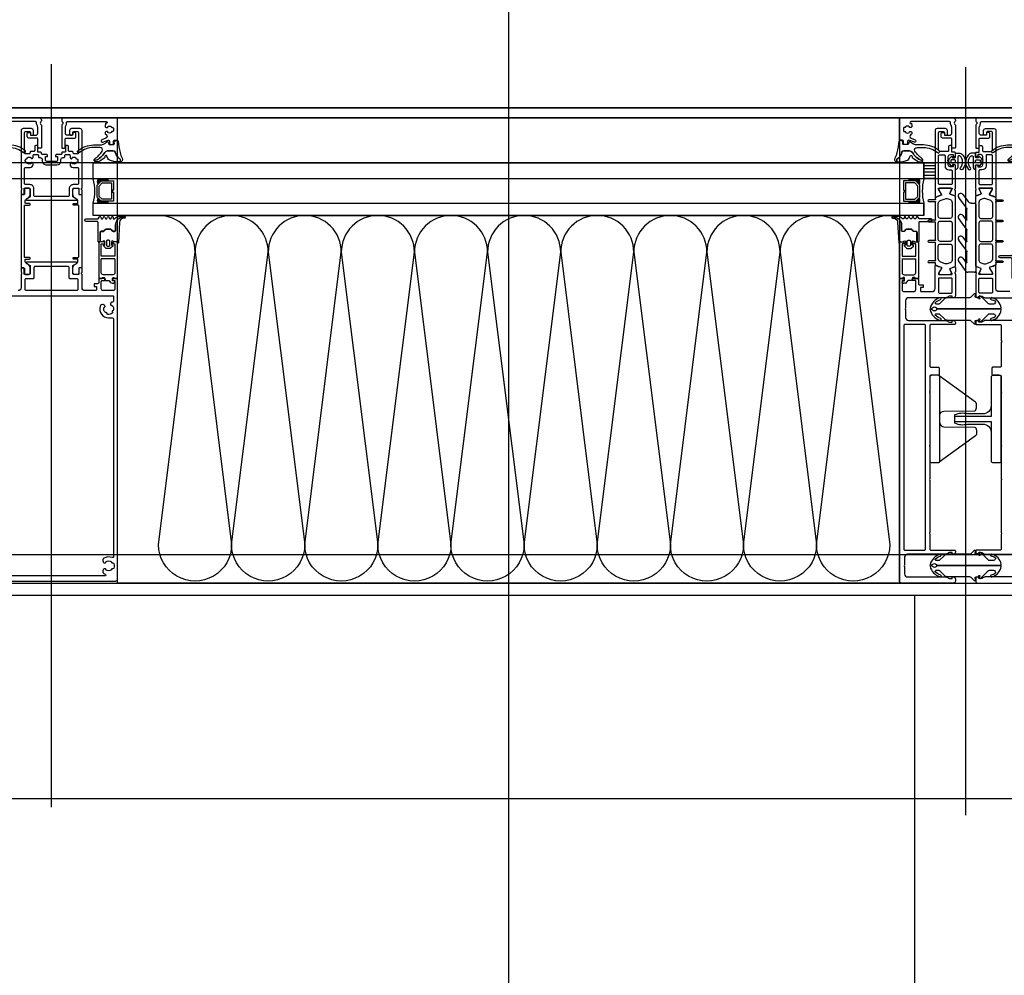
# Model space of a CAD drawing. Header units: millimetres. Extents: x 373037 to 682063, y 76092 to 274210.
# Tile 205 of 256: x 655536 to 656021, y 272845 to 273316. Entities that reach past the tile are written whole.
import ezdxf

# ---------------------------------------------------------------- set-up
doc = ezdxf.new("R2010")
doc.units = ezdxf.units.MM
doc.header["$LTSCALE"] = 100
for name, pattern in [('CK_ČERCHOVANÁ 50', [6, 3, -1.5, 0, -1.5]), ('ČERCHOVANÁ', [25.4, 12.7, -6.35, 0, -6.35]), ('ČÁRKOVANÁ', [19.05, 12.7, -6.35])]:
    doc.linetypes.add(name, pattern=pattern)
doc.layers.get('0').update_dxf_attribs({"linetype": 'CONTINUOUS'})
doc.layers.add('PUDORYS', color=253, linetype='CONTINUOUS')

# ---------------------------------------------------------------- blocks, each defined once
blk = doc.blocks.new('244748_a')
blk.add_lwpolyline([(8.32, -1.69, 0.082248), (6.34, -0.9, -1.09695), (6.94, -0.1, -0.315353), (11.26, -5.15, -0.480529), (10.87, -5.64), (4.27, -5.64), (4.08, -5.45), (-16.53, -5.45), (-16.72, -5.64), (-20.43, -5.64, 0.574019), (-21.93, -4.78), (-22.99, -5.4, 0.524827), (-22.99, -5.9), (-21.93, -6.52, 0.574021), (-20.43, -5.66), (-16.72, -5.66), (-16.53, -5.85), (4.08, -5.85), (4.27, -5.66), (10.87, -5.66, -0.480529), (11.26, -6.15, -0.326229), (6.88, -11.09, -1.09695), (6.28, -10.3, 0.081457), (8.32, -9.61, 0.599203), (7.48, -8.05), (5.52, -8.05, 0.198965), (5.17, -8.2), (2.22, -11.15), (0.93, -12.01, -0.738038), (0.51, -11.62), (0.87, -11, 1), (0.35, -10.7), (0, -11.3), (-0.98, -11.3, 0.619205), (-1.45, -12.06), (-1.28, -12.43, -0.808139), (-2.04, -13.04), (-3.63, -11.44, 0.198906), (-4.34, -11.15), (-14.99, -11.15, -0.198936), (-16.76, -10.42), (-18.98, -8.2, 0.198942), (-19.33, -8.05), (-20.67, -8.05, 0.500217), (-21.09, -8.73, 0.122037), (-18.5, -10.27, -1.093735), (-19.1, -11.07, -0.240768), (-23.7, -6.07, -0.106226), (-23.7, -5.23, -0.256232), (-19, -0.13, -1.093735), (-18.4, -0.92, 0.116856), (-21.09, -2.57, 0.500217), (-20.67, -3.25), (-19.33, -3.25, 0.198942), (-18.98, -3.1), (-16.75, -0.88, -0.198936), (-14.99, -0.15), (-4.34, -0.15, 0.198907), (-3.63, 0.14), (-2.04, 1.74, -0.808139), (-1.28, 1.13), (-1.45, 0.76, 0.619205), (-0.98, 0), (0, 0), (0.35, -0.6, 1), (0.87, -0.3), (0.51, 0.32, -0.738038), (0.93, 0.71), (2.22, -0.15), (5.17, -3.1, 0.198965), (5.52, -3.25), (7.48, -3.25, 0.599203)], format="xyb", close=True)
blk = doc.blocks.new('236134_0100_s_v')
for points in [[(22.8, -23), (22.8, -5), (42, -5, 0.414214), (43, -4), (43, -1, 0.414214), (42, 0), (1, 0, 0.414214), (0, -1), (0, -4, 0.414214), (1, -5), (20.2, -5), (20.2, -23)], [(15, -5, -0.414214), (19, -9), (19, -16.57, 0.165764), (19.53, -23), (23.47, -23, 0.165764), (24, -16.57), (24, -9, -0.414214), (28, -5)]]:
    blk.add_lwpolyline(points, format="xyb")
blk = doc.blocks.new('236134_0200_s_v')
for points in [[(19.58, 5, -0.41166), (17.58, 6.98), (17.45, 22.25, 0.344217), (17.07, 22.73), (16, 23), (14, 23, 0.240828), (13.19, 22.59), (0.19, 4.59)], [(23.42, 5, 0.41166), (25.42, 6.98), (25.55, 22.25, -0.344217), (25.93, 22.73), (27, 23), (29, 23, -0.240828), (29.81, 22.59), (42.81, 4.59)]]:
    blk.add_lwpolyline(points, format="xyb")
blk.add_lwpolyline([(42, 5), (1, 5, 0.414214), (0, 4), (0, 1, 0.414214), (1, 0), (42, 0, 0.414214), (43, 1), (43, 4, 0.414214)], format="xyb", close=True)
blk = doc.blocks.new('284336')
for points in [[(-0.7, -9.6), (-10, -9.6, 0.414511), (-10.51, -10.11), (-10.51, -15.51, -1), (-11.69, -15.51), (-11.69, -9.6), (-12.69, -8.95, -0.668884), (-12.6, -8.23), (-11.99, -8.01, 0.766384), (-11.99, -7.21), (-12.6, -6.99, -0.76831), (-12.6, -6.23), (-11.99, -6.01, 0.766384), (-11.99, -5.21), (-12.6, -4.99, -0.76831), (-12.6, -4.23), (-11.99, -4.01, 0.766384), (-11.99, -3.21), (-12.6, -2.99, -0.877523), (-12.5, -2.22), (-12.1, -2.22, 0.698129), (-11.83, -1.5, -0.220231), (-12.89, 0.78), (-12.89, 3.45, -0.157143), (-12.82, 3.68), (-12.69, 3.42, -0.067482), (-12.48, 2.53, 0.393136), (-8.66, -1.02), (-6.1, -1.02, -0.414214), (-5.61, -1.51), (-5.61, -2.22, -0.267949), (-5.85, -2.65), (-6.35, -2.93, 0.267949), (-6.61, -3.38), (-6.61, -5.84, 0.267949), (-6.35, -6.29), (-5.85, -6.57, -0.267949), (-5.61, -7), (-5.61, -8.11, 0.414215), (-5.1, -8.62), (-0.41, -8.62), (-0.41, -9.31, -0.414212), (-0.7, -9.6)], [(-0.41, 0), (-0.41, -2, 0.990243), (-0.4, -3.02), (0.9, -3.02, 0.414214), (1.21, -2.71), (1.21, -2.61, -0.668123), (1.71, -2.4), (2.75, -3.45, -0.199004), (2.89, -3.79), (2.89, -5.43, -0.199038), (2.75, -5.77), (1.71, -6.82, -0.668191), (1.21, -6.61), (1.21, -6.51, 0.414214), (0.9, -6.2), (-0.4, -6.2, 0.990269), (-0.41, -7.22), (-0.41, -8.6), (-5.1, -8.6, -0.414215), (-5.59, -8.11), (-5.59, -7, 0.267949), (-5.84, -6.56), (-6.34, -6.27, -0.267949), (-6.59, -5.84), (-6.59, -3.38, -0.267949), (-6.34, -2.95), (-5.84, -2.66, 0.267949), (-5.59, -2.22), (-5.59, -1.51, 0.414214), (-6.1, -1), (-8.66, -1, -0.393156), (-12.46, 2.53, 0.067572), (-12.67, 3.43), (-12.8, 3.7, -0.637545), (-12.12, 3.53), (-11.92, 2.53, 0.344315), (-10.06, 0.91), (0, 0.38, -0.406913), (0.39, 0), (-0.41, 0)], [(1.7, -4.31, 0.414235), (1.2, -3.81), (-0.7, -3.81, 0.414214), (-1.2, -4.31), (-1.2, -4.91, 0.414214), (-0.7, -5.41), (1.2, -5.41, 0.414235), (1.7, -4.91), (1.7, -4.31)]]:
    blk.add_lwpolyline(points, format="xyb", close=True)
blk = doc.blocks.new('nesystémový nástavec 18')
for p, q in [((-18, 6.8), (-18, 8.8)), ((-17.5, 9.3), (-15.36, 9.3)), ((-17, 6.3), (-17.5, 6.3)), ((-11, 8), (-17, 8)), ((-17, 8), (-17, 6.3)), ((-15.36, 9.3), (0, 9.3)), ((-11, 1.3), (-11, 8)), ((-2.8, 8), (-9.7, 8)), ((-9.7, 1.3), (-9.7, 8)), ((-1.8, 2.3), (-1.8, 7)), ((-0.5, 7.3), (-0.5, 6.8)), ((0, 9.3), (0, 7.8)), ((0, 6.3), (0.55, 6.3)), ((0.55, 6.3), (0.95, 5.9)), ((0.95, 5.9), (0.95, 4.8)), ((-18, 0.5), (-18, 1.8)), ((-17.5, 2.3), (-17, 2.3)), ((-1.8, 0), (-17.5, 0)), ((-17, 2.3), (-17, 1.3)), ((-17, 1.3), (-11, 1.3)), ((-9.7, 1.3), (-2.8, 1.3)), ((0, 0), (-1.8, 0)), ((-0.4, 2.23), (-0.5, 2.04)), ((-0.5, 2.04), (-0.5, 2)), ((1.2, 2.44), (0, 2.44)), ((0, 1.5), (0, 0)), ((0.95, 4.8), (0.95, 4.14)), ((0.95, 4.14), (1.2, 4.14)), ((1.2, 1.85), (1.2, 2.44)), ((1.4, 3.94), (1.4, 3.84)), ((1.6, 3.64), (1.6, 3.64)), ((1.8, 1.37), (1.7, 1.35)), ((2.25, 1.63), (1.8, 1.37)), ((2.4, 2.84), (2.4, 1.89))]:
    blk.add_line(p, q)
for centre, radius, start, end in [((-17.5, 8.8), 0.5, 90, 180), ((-17.5, 6.8), 0.5, 180.0012, 269.9988), ((-15.36, 9.8), 0.5, 270, 270.084), ((-2.8, 7), 1, 0, 90), ((0, 7.3), 0.5, 89.9955, 180.0071), ((0, 6.8), 0.5, 179.9949, 270.006), ((-17.5, 1.8), 0.5, 89.999, 180.0002), ((-17.5, 0.5), 0.5, 180, 270), ((-2.8, 2.3), 1, 270, 0), ((0, 2), 0.5, 179.9716, 270.0327), ((0, 1.94), 0.5, 89.9975, 144.0007), ((0.75, 4.8), 0.2, 359.9656, 0.0344), ((1.2, 3.94), 0.2, 359.9707, 90.0249), ((1.7, 1.85), 0.5, 179.9991, 270), ((1.6, 3.84), 0.2, 179.9737, 270.035), ((1.6, 2.84), 0.8, 0.0065, 89.9919), ((2.1, 1.89), 0.3, 299.9815, 0.0183)]:
    blk.add_arc(centre, radius, start, end)
blk = doc.blocks.new('433270')
blk.add_lwpolyline([(1, 0, 0.414364), (0, -1), (0, -1.4, 0.255924), (0.23, -1.83, -0.547723), (0.23, -3.17, 0.255924), (0, -3.6), (0, -14.6, 0.414214), (0.3, -14.9), (1.2, -14.9, 0.414214), (1.7, -14.4), (1.7, -10.3, -0.414214), (2, -10), (6, -10, 0.414248), (7, -9), (7, -7.7, 0.414179), (6.5, -7.2), (5.7, -7.2, 0.414232), (5.4, -7.5), (5.4, -8.2, -0.414198), (5.1, -8.5), (2.8, -8.5, -0.414204), (1.8, -7.5), (1.8, -4.49, -0.147432), (1.97, -3.94, 0.147461), (2.4, -2.5), (2.4, -2.3, -0.414214), (2.9, -1.8), (21.87, -1.8, -0.668178), (22.22, -2.65), (22.16, -2.72, 1), (21.59, -3.29), (21.52, -3.35, 0.198912), (21.38, -3.71), (21.38, -4.05, 0.414214), (22.08, -4.75), (22.38, -4.75, 0.576988), (22.64, -4.3, -0.311246), (24.56, -4.3, 0.576988), (24.82, -4.75), (25.3, -4.75, -0.260065), (25.3, -6.65), (24.82, -6.65, 0.576988), (24.56, -7.1, -0.311246), (22.64, -7.1, 0.576988), (22.38, -6.65), (22.08, -6.65, 0.414214), (21.38, -7.35), (21.38, -7.61, 0.267949), (21.63, -8.04), (21.89, -8.2, -0.637047), (21.73, -10), (19.83, -10.7, 0.315299), (19.5, -11.17), (19.5, -11.49, 0.520567), (20.17, -11.96), (22.83, -10.99, -0.520567), (23.5, -11.46), (23.5, -12.5, 0.414062), (24, -13), (25, -13, 0.414186), (25.5, -12.5), (25.5, -11.5, -0.414182), (26, -11), (27, -11, 0.414214), (27.5, -10.5), (27.5, -0.5, 0.414214), (27, 0), (1, 0)], format="xyb", close=True)
blk = doc.blocks.new('284325')
for points in [[(0.84, -5.23, -0.560316), (0.94, -4.73), (1.94, -4.36, 0.3153), (2.14, -4.08), (2.14, -1.89, 0.451558), (1.8, -1.59), (0.9, -1.7, -0.399586), (0.57, -1.46), (0.3, -0.07, -0.415977), (0.53, 0.29, 0.024107), (6.15, 1.24, 0.076636), (8.99, 2.34, -0.577615), (10.79, 1.3), (10.02, 1.37, 0.283171), (9.08, 0.9, -0.168429), (7.07, -0.74), (5.9, -1.16, 0.315302), (5.24, -2.1), (5.24, -4.21, 0.269719), (6.76, -6.82, -0.194797), (10.18, -11.53, -0.342663), (9.17, -11.17, 0.119207), (5.43, -7.59, 0.578571), (3.63, -8.62), (3.63, -11.77, 0.176415), (6.16, -18.72, -1), (5.24, -19.49, -0.176415), (2.43, -11.77), (2.43, -8.89, 0.208286), (0.84, -5.23)], [(8.95, -6.65), (10.32, -8.78, -0.134555), (10.79, -10.63, -0.339795), (10.19, -11.53, 0.194788), (6.76, -6.81, -0.269736), (5.25, -4.21), (5.25, -2.1, -0.315302), (5.9, -1.17), (7.07, -0.74, 0.168429), (9.09, 0.89, -0.283167), (10.01, 1.36), (10.79, 1.29), (10.79, -0.74, -0.070852), (10.71, -1.3), (9.95, -3.93, -0.241839), (9.08, -4.83), (7.93, -5.22, 0.836024), (8.08, -6.19), (8.11, -6.19, -0.255349), (8.95, -6.65)]]:
    blk.add_lwpolyline(points, format="xyb", close=True)
blk = doc.blocks.new('*U16')
for points in [[(0, 0, 0.414243), (0.1, 0.1), (0, 0.9, -1.0001), (0.2, 0.9), (0.1, 0.1, 0.414228), (0.2, 0, 0.414228)], [(0.2, 0, 0.414243), (0.3, 0.1), (0.2, 0.9, -1.0001), (0.4, 0.9), (0.3, 0.1, 0.414228), (0.4, 0, 0.414228)], [(0.4, 0, 0.414243), (0.5, 0.1), (0.4, 0.9, -1.0001), (0.6, 0.9), (0.5, 0.1, 0.414228), (0.6, 0, 0.414228)], [(0.6, 0, 0.414243), (0.7, 0.1), (0.6, 0.9, -1.0001), (0.8, 0.9), (0.7, 0.1, 0.414228), (0.8, 0, 0.414228)], [(0.8, 0, 0.414243), (0.9, 0.1), (0.8, 0.9, -1.0001), (1, 0.9), (0.9, 0.1, 0.414228), (1, 0, 0.414228)], [(1, 0, 0.414243), (1.1, 0.1), (1, 0.9, -1.0001), (1.2, 0.9), (1.1, 0.1, 0.414228), (1.2, 0, 0.414228)], [(1.2, 0, 0.414243), (1.3, 0.1), (1.2, 0.9, -1.0001), (1.4, 0.9), (1.3, 0.1, 0.414228), (1.4, 0, 0.414228)], [(1.4, 0, 0.414243), (1.5, 0.1), (1.4, 0.9, -1.0001), (1.6, 0.9), (1.5, 0.1, 0.414228), (1.6, 0, 0.414228)], [(1.6, 0, 0.414243), (1.7, 0.1), (1.6, 0.9, -1.0001), (1.8, 0.9), (1.7, 0.1, 0.414228), (1.8, 0, 0.414228)], [(1.8, 0, 0.414243), (1.9, 0.1), (1.8001, 0.9, -1.0001), (2, 0.9), (1.9001, 0.1, 0.414228), (2, 0, 0.414228)]]:
    blk.add_lwpolyline(points, format="xyb")
blk = doc.blocks.new('288126')
for points in [[(-16.5, 0), (16.5, 0)], [(-21.36, -6.34), (-17.8, -3.69)], [(-14.71, -4.5), (-19.87, -8.34)], [(-17, -2.08), (-17, -0.5)], [(-8.83, -4.3), (-14.11, -4.3)], [(-10.96, -6.34), (-8.71, -4.66)], [(-4.31, -4.5), (-9.47, -8.34)], [(1.81, -4.3), (-3.71, -4.3)], [(-0.35, -6.36), (1.93, -4.66)], [(6.33, -4.5), (1.14, -8.37)], [(12.21, -4.3), (6.93, -4.3)], [(10.05, -6.36), (12.33, -4.66)], [(16.6, -4.6), (11.54, -8.37)], [(17, -0.5), (17, -3.8)]]:
    blk.add_lwpolyline(points)
for centre, radius, start, end in [((16.5, -0.5), 0.5, 0, 90), ((-16.5, -0.5), 0.5, 90, 180), ((16, -3.8), 1, 306.7059, 0), ((-20.61, -7.34), 1.25, 126.7059, 306.7059), ((-10.21, -7.34), 1.25, 126.7059, 306.7059), ((0.4, -7.37), 1.25, 126.7059, 306.7059), ((10.8, -7.37), 1.25, 126.7059, 306.7059)]:
    blk.add_arc(centre, radius, start, end)
at = {"extrusion": (0, 0, -1)}
for centre, radius, start, end in [((19, -2.08), 2, 180, 233.2941), ((14.11, -5.3), 1, 53.2941, 90), ((8.83, -4.5), 0.2, 90, 233.2941), ((3.71, -5.3), 1, 53.2941, 90), ((-1.81, -4.5), 0.2, 90, 233.2941), ((-6.93, -5.3), 1, 53.2941, 90), ((-12.21, -4.5), 0.2, 90, 233.2941)]:
    blk.add_arc(centre, radius, start, end, dxfattribs=at)
blk = doc.blocks.new('246426')
for points in [[(-1.84, 0.64), (-2.86, -0.38, 0.198926), (-3.15, -1.09), (-3.15, -2.31, 0.198926), (-2.86, -3.02), (-1.84, -4.04, 0.637051), (-1.5, -3.92), (-1.45, -3.4), (-0.3, -3.4, -0.41484), (0, -3.7), (0, -5.19, 0.414232), (0.5, -5.69), (2.14, -5.69, 0.071862), (2.2, -5.68, 0.157876), (3.73, -4.64, 0.360336), (3.48, 2.39, 0.964062), (2.54, 1.48, -0.403385), (2.25, -4.34, -0.190964), (2.11, -4.39), (1.7, -4.39, -0.414214), (1.2, -3.89), (1.2, 1.31, 0.414201), (0.2, 2.31), (0, 2.31), (0, 0.3, -0.414214), (-0.3, 0), (-1.45, 0), (-1.5, 0.52, 0.637051), (-1.84, 0.64)], [(-2.25, -1.4, -0.414214), (-1.85, -1), (-0.4, -1, -0.414214), (0, -1.4), (0, -2, -0.414214), (-0.4, -2.4), (-1.85, -2.4, -0.414214), (-2.25, -2), (-2.25, -1.4)]]:
    blk.add_lwpolyline(points, format="xyb", close=True)

msp = doc.modelspace()

# ---------------------------------------------------------------- hatches: boundary and pattern name
at = {"layer": 'PUDORYS', "true_color": 0x939598}
h = msp.add_hatch(dxfattribs=at)
h.set_pattern_fill('ANSI31', color=252, scale=0.5, angle=495)
h.set_pattern_definition([(180, (645666.717, 205506.7975), (-7e-16, -1.5875), [])])
h.paths.add_polyline_path([(655981.14, 273237.15), (655986.64, 273237.15), (655986.64, 273245.15), (655981.14, 273245.15)])

# ---------------------------------------------------------------- linework, layer by layer
at = {"layer": 'PUDORYS', "color": 252, "linetype": 'ČERCHOVANÁ', "ltscale": 25, "true_color": 0x939598}
msp.add_line((655776.64, 274209.56), (655776.64, 249134.92), dxfattribs=at)
at = {"layer": 'PUDORYS', "color": 252, "true_color": 0x939598}
for p, q in [((655551.64, 272927.88), (655551.64, 273293.72)), ((656001.64, 273292.1), (656001.64, 272923.86)), ((655572.14, 273245.15), (655981.14, 273245.15)), ((655572.14, 273237.15), (655572.14, 273245.15)), ((655981.14, 273245.15), (655981.14, 273237.15)), ((655981.14, 273237.15), (655572.14, 273237.15)), ((655572.14, 273225.15), (655981.14, 273225.15)), ((655572.14, 273219.15), (655572.14, 273225.15)), ((655981.14, 273219.15), (655981.14, 273225.15)), ((655981.14, 273219.15), (655572.14, 273219.15))]:
    msp.add_line(p, q, dxfattribs=at)
at = {"layer": 'PUDORYS', "color": 252, "linetype": 'CK_ČERCHOVANÁ 50', "ltscale": 50, "true_color": 0x939598}
msp.add_line((655976.64, 271332.15), (655976.64, 273032.15), dxfattribs=at)
at = {"layer": 'PUDORYS', "color": 252, "ltscale": 15, "true_color": 0x939598}
for points in [[(655036.64, 249592.15), (681616.64, 249592.15), (681616.64, 273272.15), (655036.64, 273272.15)], [(681611.64, 273267.15), (655041.64, 273267.15), (655041.64, 249597.15), (681611.64, 249597.15)], [(655519.14, 273038.15), (655584.14, 273038.15), (655584.14, 273267.15), (655519.14, 273267.15)], [(655969.14, 273038.15), (656034.14, 273038.15), (656034.14, 273267.15), (655969.14, 273267.15)], [(655063.64, 249619.15), (681589.64, 249619.15), (681589.64, 273245.15), (655063.64, 273245.15)], [(681581.64, 273237.15), (655071.64, 273237.15), (655071.64, 249627.15), (681581.64, 249627.15)], [(655981.14, 273219.15), (655572.14, 273219.15), (655572.14, 273225.15), (655981.14, 273225.15)], [(655584.14, 273219.15), (655969.14, 273219.15), (655969.14, 273038.15), (655584.14, 273038.15)], [(655270.64, 273038.15), (681383.2, 273038.15), (681383.2, 249826.15), (655270.64, 249826.15)], [(681376.64, 249832.15), (655276.64, 249832.15), (655276.64, 273032.15), (681376.64, 273032.15)]]:
    msp.add_lwpolyline(points, close=True, dxfattribs=at)
at = {"layer": 'PUDORYS', "color": 252, "linetype": 'ČÁRKOVANÁ', "ltscale": 5, "true_color": 0x939598}
for points in [[(681606.64, 249602.15), (655036.64, 249602.15), (655036.64, 273272.15), (681606.64, 273272.15)], [(681611.64, 249597.15), (655041.64, 249597.15), (655041.64, 273267.15), (681611.64, 273267.15)], [(681396.64, 249812.15), (655256.64, 249812.15), (655256.64, 273052.15), (681396.64, 273052.15)], [(681276.64, 249932.15), (655376.64, 249932.15), (655376.64, 272932.15), (681276.64, 272932.15)]]:
    msp.add_lwpolyline(points, close=True, dxfattribs=at)
at = {"layer": 'PUDORYS', "color": 252, "true_color": 0x939598}
for points in [[(655566.64, 273260.95, 0.414214), (655565.64, 273261.95), (655561.54, 273261.95, 0.414214), (655560.54, 273260.95), (655560.54, 273259.15, 0.414214), (655561.04, 273258.65), (655561.54, 273258.65, 0.414214), (655562.04, 273259.15), (655562.04, 273259.95, -0.414219), (655562.54, 273260.45), (655564.44, 273260.45, -0.414206), (655564.94, 273259.95), (655564.94, 273249.95, -0.414214), (655564.44, 273249.45), (655562.74, 273249.45, -0.414214), (655562.24, 273249.95), (655562.24, 273250.15, 0.414214), (655561.74, 273250.65), (655560.44, 273250.65, -0.414214), (655559.94, 273251.15), (655559.94, 273253.05, 0.414214), (655559.44, 273253.55), (655558.44, 273253.55), (655558.44, 273250.55, -0.414214), (655558.14, 273250.25), (655556.94, 273250.25, 0.413971), (655556.64, 273249.95), (655556.64, 273249.65, -0.414214), (655556.14, 273249.15), (655554.14, 273249.15, 0.414214), (655553.64, 273248.65), (655553.64, 273248.15), (655554.64, 273248.15), (655554.64, 273246.65, -0.414277), (655553.64, 273245.65), (655549.64, 273245.65, -0.414277), (655548.64, 273246.65), (655548.64, 273248.15), (655549.64, 273248.15), (655549.64, 273248.65, 0.414214), (655549.14, 273249.15), (655547.14, 273249.15, -0.414214), (655546.64, 273249.65), (655546.64, 273249.95, 0.413971), (655546.34, 273250.25), (655545.14, 273250.25, -0.414214), (655544.84, 273250.55), (655544.84, 273253.55), (655543.84, 273253.55, 0.414214), (655543.34, 273253.05), (655543.34, 273251.15, -0.414214), (655542.84, 273250.65), (655541.54, 273250.65, 0.414214), (655541.04, 273250.15), (655541.04, 273249.95, -0.414214), (655540.54, 273249.45), (655538.84, 273249.45, -0.414214), (655538.34, 273249.95), (655538.34, 273259.95, -0.414206), (655538.84, 273260.45), (655540.74, 273260.45, -0.414219), (655541.24, 273259.95), (655541.24, 273259.15, 0.414214), (655541.74, 273258.65), (655542.24, 273258.65, 0.414214), (655542.74, 273259.15), (655542.74, 273260.95, 0.414214), (655541.74, 273261.95), (655537.64, 273261.95, 0.414214), (655536.64, 273260.95), (655536.64, 273232.65, -0.338212), (655536.84, 273232.38), (655536.84, 273231.93, -0.338181), (655536.64, 273231.65), (655536.64, 273229.77, 0.414214), (655536.94, 273229.47), (655537.92, 273229.47, 0.414214), (655538.22, 273229.77), (655538.22, 273232.45, -0.414214), (655538.42, 273232.65), (655540.64, 273232.65, -0.414214), (655541.14, 273232.15), (655541.14, 273228.25), (655539.28, 273227.18, 0.767327), (655539.42, 273226.65), (655563.86, 273226.65, 0.767327), (655564, 273227.18), (655562.14, 273228.25), (655562.14, 273232.15, -0.414214), (655562.64, 273232.65), (655564.86, 273232.65, -0.414214), (655565.06, 273232.45), (655565.06, 273229.77, 0.414214), (655565.36, 273229.47), (655566.34, 273229.47, 0.414214), (655566.64, 273229.77), (655566.64, 273231.65, -0.338181), (655566.44, 273231.93), (655566.44, 273232.38, -0.338212), (655566.64, 273232.65), (655566.64, 273260.95)], [(655996.64, 273232.65), (655996.64, 273243.65, 0.414426), (655996.14, 273244.15), (655995.64, 273244.15), (655995.64, 273243.15), (655994.14, 273243.15, -0.414214), (655993.14, 273244.15), (655993.14, 273245.65, -0.399985), (655993.14, 273246.65), (655993.14, 273248.15, -0.414214), (655994.14, 273249.15), (655995.64, 273249.15), (655995.64, 273248.15), (655996.14, 273248.15, 0.414456), (655996.64, 273248.65), (655996.64, 273249.95, 0.413971), (655996.34, 273250.25), (655995.14, 273250.25, -0.414214), (655994.84, 273250.55), (655994.84, 273253.55), (655993.84, 273253.55, 0.414214), (655993.34, 273253.05), (655993.34, 273251.15, -0.414214), (655992.84, 273250.65), (655989.34, 273250.65, -0.414206), (655988.34, 273251.65), (655988.34, 273259.95, -0.414206), (655988.84, 273260.45), (655990.74, 273260.45, -0.414219), (655991.24, 273259.95), (655991.24, 273259.15, 0.414214), (655991.74, 273258.65), (655992.24, 273258.65, 0.414214), (655992.74, 273259.15), (655992.74, 273260.95, 0.414214), (655991.74, 273261.95), (655987.64, 273261.95, 0.414214), (655986.64, 273260.95), (655986.64, 273232.65), (655986.64, 273228.55, 0.57735), (655987.24, 273228.21), (655988.1, 273228.71), (655989.59, 273229.13, 0.488701), (655989.77, 273229.57), (655988.34, 273232.04), (655988.34, 273232.46, -0.432566), (655988.54, 273232.65), (655994.84, 273232.65, -0.548397), (655995.03, 273232.37), (655993.96, 273229.99, 0.425336), (655994.07, 273229.72), (655996.09, 273228.91, 0.531563), (655996.64, 273229.28), (655996.64, 273231.34, 0.231306), (655996.52, 273231.58, -0.306185), (655996.42, 273231.9), (655996.64, 273232.65)], [(656006.64, 273232.65), (656006.64, 273243.65, -0.414426), (656007.14, 273244.15), (656007.63, 273244.15), (656007.63, 273243.15), (656009.13, 273243.15, 0.414214), (656010.13, 273244.15), (656010.13, 273245.65, 0.399985), (656010.13, 273246.65), (656010.13, 273248.15, 0.414214), (656009.13, 273249.15), (656007.64, 273249.15), (656007.64, 273248.15), (656007.14, 273248.15, -0.414456), (656006.64, 273248.65), (656006.64, 273249.95, -0.413971), (656006.94, 273250.25), (656008.14, 273250.25, 0.414214), (656008.44, 273250.55), (656008.44, 273253.55), (656009.44, 273253.55, -0.414214), (656009.94, 273253.05), (656009.94, 273251.15, 0.414214), (656010.44, 273250.65), (656013.94, 273250.65, 0.414206), (656014.94, 273251.65), (656014.94, 273259.95, 0.414206), (656014.44, 273260.45), (656012.54, 273260.45, 0.414219), (656012.04, 273259.95), (656012.04, 273259.15, -0.414214), (656011.54, 273258.65), (656011.04, 273258.65, -0.414214), (656010.54, 273259.15), (656010.54, 273260.95, -0.414214), (656011.54, 273261.95), (656015.64, 273261.95, -0.414214), (656016.64, 273260.95), (656016.64, 273232.65), (656016.64, 273228.55, -0.57735), (656016.04, 273228.21), (656015.18, 273228.71), (656013.68, 273229.13, -0.488701), (656013.51, 273229.57), (656014.94, 273232.04), (656014.94, 273232.46, 0.432566), (656014.74, 273232.65), (656008.43, 273232.65, 0.548397), (656008.25, 273232.37), (656009.32, 273229.99, -0.425336), (656009.21, 273229.72), (656007.19, 273228.91, -0.531563), (656006.64, 273229.28), (656006.64, 273231.34, -0.231306), (656006.75, 273231.58, 0.306185), (656006.86, 273231.9), (656006.64, 273232.65)], [(655562.34, 273234.35, 0.417268), (655560.34, 273232.38), (655560.34, 273228.95, -0.414214), (655559.84, 273228.45), (655543.44, 273228.45, -0.414214), (655542.94, 273228.95), (655542.94, 273232.38, 0.417268), (655540.94, 273234.35), (655538.84, 273234.35, -0.414214), (655538.34, 273234.85), (655538.34, 273242.25, -0.414214), (655538.84, 273242.75), (655541.04, 273242.75, 0.414214), (655542.54, 273244.25), (655542.54, 273244.61, 0.414214), (655541.94, 273245.21), (655541.86, 273245.21, 0.576988), (655541.6, 273244.76, -0.311246), (655539.67, 273244.76, 0.576988), (655539.41, 273245.21), (655538.94, 273245.21, -0.260065), (655538.94, 273247.11), (655539.41, 273247.11, 0.576988), (655539.67, 273247.56, -0.311246), (655541.6, 273247.56, 0.576988), (655541.86, 273247.11), (655541.94, 273247.11, 0.414214), (655542.54, 273247.71), (655542.54, 273248.65, -0.414214), (655543.04, 273249.15), (655544.64, 273249.15, -0.414214), (655545.14, 273248.65), (655545.14, 273248.15, 0.414214), (655545.64, 273247.65), (655546.04, 273247.65, -0.414213), (655547.04, 273246.65), (655547.04, 273246.05, 0.414213), (655549.04, 273244.05), (655554.24, 273244.05, 0.414213), (655556.24, 273246.05), (655556.24, 273246.65, -0.414213), (655557.24, 273247.65), (655557.64, 273247.65, 0.414214), (655558.14, 273248.15), (655558.14, 273248.65, -0.414214), (655558.64, 273249.15), (655560.24, 273249.15, -0.414214), (655560.74, 273248.65), (655560.74, 273247.71, 0.414214), (655561.34, 273247.11), (655561.41, 273247.11, 0.576988), (655561.67, 273247.56, -0.311246), (655563.6, 273247.56, 0.576988), (655563.86, 273247.11), (655564.34, 273247.11, -0.260065), (655564.34, 273245.21), (655563.86, 273245.21, 0.576988), (655563.6, 273244.76, -0.311246), (655561.67, 273244.76, 0.576988), (655561.41, 273245.21), (655561.34, 273245.21, 0.414214), (655560.74, 273244.61), (655560.74, 273244.25, 0.414214), (655562.24, 273242.75), (655564.44, 273242.75, -0.414214), (655564.94, 273242.25), (655564.94, 273234.85, -0.414214), (655564.44, 273234.35), (655562.34, 273234.35)], [(655988.34, 273234.85), (655988.34, 273248.55, -0.414214), (655988.84, 273249.05), (655991.04, 273249.05, -0.414214), (655991.54, 273248.55), (655991.54, 273243.58, 0.411139), (655993.54, 273241.55), (655994.54, 273241.55, -0.414214), (655995.04, 273241.05), (655995.04, 273234.85, -0.414214), (655994.54, 273234.35), (655988.84, 273234.35, -0.414214), (655988.34, 273234.85)], [(656014.94, 273234.85), (656014.94, 273248.55, 0.414214), (656014.44, 273249.05), (656012.23, 273249.05, 0.414214), (656011.73, 273248.55), (656011.73, 273243.58, -0.411139), (656009.73, 273241.55), (656008.74, 273241.55, 0.414214), (656008.24, 273241.05), (656008.24, 273234.85, 0.414214), (656008.74, 273234.35), (656014.44, 273234.35, 0.414214), (656014.94, 273234.85)], [(655540.76, 273198.48), (655538.56, 273198.48, -0.414213), (655538.26, 273198.78), (655538.26, 273223.98, -0.414213), (655538.56, 273224.28), (655540.76, 273224.28, 1), (655540.76, 273225.08), (655538.95, 273225.08, -0.414214), (655538.65, 273225.38), (655538.65, 273226.28, -0.26795), (655539.15, 273227.14), (655540.11, 273227.7, 0.267949), (655541.11, 273229.43), (655541.11, 273231.83, 0.414214), (655540.31, 273232.63), (655538.74, 273232.63, 0.414214), (655538.27, 273232.16), (655538.27, 273229.75, -0.414214), (655537.94, 273229.42), (655536.96, 273229.42, 0.414214), (655536.66, 273229.12), (655536.66, 273193.67, 0.414214), (655536.96, 273193.37), (655537.94, 273193.37, -0.414214), (655538.27, 273193.04), (655538.27, 273190.63, 0.414214), (655538.74, 273190.16), (655540.31, 273190.16, 0.414214), (655541.11, 273190.96), (655541.11, 273193.36, 0.267949), (655540.11, 273195.09), (655539.15, 273195.65, -0.274486), (655538.65, 273196.49), (655538.65, 273197.38, -0.414214), (655538.95, 273197.68), (655540.76, 273197.68, 1), (655540.76, 273198.48)], [(655565.02, 273198.78), (655565.02, 273223.98, 0.414213), (655564.72, 273224.28), (655562.52, 273224.28, -1), (655562.52, 273225.08), (655564.33, 273225.08, 0.414214), (655564.63, 273225.38), (655564.63, 273226.28, 0.26795), (655564.13, 273227.14), (655563.17, 273227.7, -0.267949), (655562.17, 273229.43), (655562.17, 273231.83, -0.414214), (655562.97, 273232.63), (655564.54, 273232.63, -0.414214), (655565.01, 273232.16), (655565.01, 273229.75, 0.414214), (655565.34, 273229.42), (655566.32, 273229.42, -0.414214), (655566.62, 273229.12), (655566.62, 273193.67, -0.414214), (655566.32, 273193.37), (655565.34, 273193.37, 0.414214), (655565.01, 273193.04), (655565.01, 273190.63, -0.414214), (655564.54, 273190.16), (655562.97, 273190.16, -0.414214), (655562.17, 273190.96), (655562.17, 273193.36, -0.267949), (655563.17, 273195.09), (655564.13, 273195.65, 0.274486), (655564.63, 273196.49), (655564.63, 273197.38, 0.414214), (655564.33, 273197.68), (655562.52, 273197.68, -1), (655562.52, 273198.48), (655564.72, 273198.48, 0.414213), (655565.02, 273198.78)], [(655996.64, 273194.49), (655996.64, 273206.4), (655996.64, 273228.32, 0.305837), (655996.33, 273228.78), (655994.04, 273229.7, -0.425336), (655993.93, 273229.97), (655994.65, 273231.59, 0.543753), (655993.96, 273232.64), (655989.06, 273232.64, 0.578182), (655988.54, 273231.74), (655989.8, 273229.55, -0.488505), (655989.62, 273229.11), (655988.11, 273228.68), (655986.79, 273227.92, 0.282478), (655986.64, 273227.64), (655986.64, 273227.19, -1.447009), (655986.51, 273226.84), (655983.54, 273226.84, 1), (655983.54, 273226.04), (655986.51, 273226.04, -1.447009), (655986.64, 273225.69), (655986.64, 273217.15, -1.447009), (655986.51, 273216.8), (655983.54, 273216.8, 1), (655983.54, 273216), (655986.51, 273216, -1.447009), (655986.64, 273215.65), (655986.64, 273207.15, -1.447009), (655986.51, 273206.8), (655983.54, 273206.8, 1), (655983.54, 273206), (655986.51, 273206, -1.447009), (655986.64, 273205.65), (655986.64, 273197.11, -1.447009), (655986.51, 273196.76), (655983.54, 273196.76, 1), (655983.54, 273195.96), (655986.51, 273195.96, -1.447009), (655986.64, 273195.61), (655986.64, 273195.17, 0.282478), (655986.79, 273194.89), (655988.11, 273194.13), (655989.62, 273193.7, -0.488505), (655989.8, 273193.26), (655988.54, 273191.07, 0.578182), (655989.06, 273190.16), (655993.96, 273190.16, 0.543753), (655994.65, 273191.22), (655993.93, 273192.84, -0.425336), (655994.04, 273193.11), (655996.33, 273194.03, 0.305837), (655996.64, 273194.49)], [(656006.64, 273194.49), (656006.64, 273206.4), (656006.64, 273228.32, -0.305837), (656006.95, 273228.78), (656009.24, 273229.7, 0.425336), (656009.35, 273229.97), (656008.63, 273231.59, -0.543753), (656009.31, 273232.64), (656014.22, 273232.64, -0.578182), (656014.74, 273231.74), (656013.48, 273229.55, 0.488505), (656013.65, 273229.11), (656015.17, 273228.68), (656016.49, 273227.92, -0.282478), (656016.64, 273227.64), (656016.64, 273227.19, 1.447009), (656016.77, 273226.84), (656019.74, 273226.84, -1), (656019.74, 273226.04), (656016.77, 273226.04, 1.447009), (656016.64, 273225.69), (656016.64, 273217.15, 1.447009), (656016.77, 273216.8), (656019.74, 273216.8, -1), (656019.74, 273216), (656016.77, 273216, 1.447009), (656016.64, 273215.65), (656016.64, 273207.15, 1.447009), (656016.77, 273206.8), (656019.74, 273206.8, -1), (656019.74, 273206), (656016.77, 273206, 1.447009), (656016.64, 273205.65), (656016.64, 273197.11, 1.447009), (656016.77, 273196.76), (656019.74, 273196.76, -1), (656019.74, 273195.96), (656016.77, 273195.96, 1.447009), (656016.64, 273195.61), (656016.64, 273195.17, -0.282478), (656016.49, 273194.89), (656015.17, 273194.13), (656013.65, 273193.7, 0.488505), (656013.48, 273193.26), (656014.74, 273191.07, -0.578182), (656014.22, 273190.16), (656009.31, 273190.16, -0.543753), (656008.63, 273191.22), (656009.35, 273192.84, 0.425336), (656009.24, 273193.11), (656006.95, 273194.03, -0.305837), (656006.64, 273194.49)], [(655995.04, 273225.6), (655995.04, 273218.7, -0.414218), (655994.04, 273217.7), (655989.24, 273217.7, -0.414218), (655988.24, 273218.7), (655988.24, 273225.07, -0.305619), (655989.18, 273226.46), (655991.1, 273227.24, -0.176429), (655993.15, 273227.31), (655994, 273227.03, -0.324916), (655995.04, 273225.6)], [(656008.24, 273225.6), (656008.24, 273218.7, 0.414218), (656009.24, 273217.7), (656014.04, 273217.7, 0.414218), (656015.04, 273218.7), (656015.04, 273225.07, 0.305619), (656014.1, 273226.46), (656012.18, 273227.24, 0.176429), (656010.12, 273227.31), (656009.27, 273227.03, 0.324916), (656008.24, 273225.6)], [(655995.04, 273215.4), (655995.04, 273207.4, -0.414214), (655994.04, 273206.4), (655989.24, 273206.4, -0.414214), (655988.24, 273207.4), (655988.24, 273215.4, -0.414214), (655989.24, 273216.4), (655994.04, 273216.4, -0.414214), (655995.04, 273215.4)], [(656008.24, 273215.4), (656008.24, 273207.4, 0.414214), (656009.24, 273206.4), (656014.04, 273206.4, 0.414214), (656015.04, 273207.4), (656015.04, 273215.4, 0.414214), (656014.04, 273216.4), (656009.24, 273216.4, 0.414214), (656008.24, 273215.4)], [(655995.04, 273204.1), (655995.04, 273197.2, -0.324916), (655994, 273195.78), (655993.15, 273195.5, -0.176429), (655991.1, 273195.57), (655989.18, 273196.35, -0.305619), (655988.24, 273197.74), (655988.24, 273204.1, -0.414218), (655989.24, 273205.1), (655994.04, 273205.1, -0.414218), (655995.04, 273204.1)], [(656008.24, 273204.1), (656008.24, 273197.2, 0.324916), (656009.27, 273195.78), (656010.12, 273195.5, 0.176429), (656012.18, 273195.57), (656014.1, 273196.35, 0.305619), (656015.04, 273197.74), (656015.04, 273204.1, 0.414218), (656014.04, 273205.1), (656009.24, 273205.1, 0.414218), (656008.24, 273204.1)], [(655560.14, 273188.66, 0.414214), (655560.64, 273188.16), (655564.14, 273188.16, -0.414214), (655564.64, 273187.66), (655564.64, 273182.65, -0.414214), (655564.14, 273182.15), (655539.14, 273182.15, -0.414214), (655538.64, 273182.65), (655538.64, 273187.66, -0.414214), (655539.14, 273188.16), (655542.64, 273188.16, 0.414214), (655543.14, 273188.66), (655543.14, 273193.69, -0.414214), (655543.64, 273194.19), (655559.64, 273194.19, -0.414214), (655560.14, 273193.69), (655560.14, 273188.66)], [(655969.14, 273039.15), (655969.14, 273187.65, -0.414214), (655969.64, 273188.15), (655970.94, 273188.15, -0.41422), (655971.44, 273187.65), (655971.44, 273187.15), (655970.44, 273187.15), (655970.44, 273182.65, 0.414214), (655971.44, 273181.65), (655976.14, 273181.65, 0.414214), (655977.14, 273182.65), (655977.14, 273187.15), (655975.44, 273187.15), (655975.44, 273187.65, -0.414201), (655975.94, 273188.15), (655977.94, 273188.15, -0.414214), (655978.44, 273187.65), (655978.44, 273185.51, 0.414214), (655978.94, 273185.01), (655980.74, 273185.01), (655980.74, 273183.76), (655979.54, 273183.76), (655979.54, 273181.95, 0.414214), (655979.84, 273181.65), (655985.14, 273181.65, 0.414167), (655986.64, 273183.15), (655986.64, 273190.15), (655986.64, 273194.25, -0.57735), (655987.24, 273194.6), (655988.1, 273194.1), (655989.59, 273193.67, -0.488701), (655989.77, 273193.23), (655988.34, 273190.77), (655988.34, 273190.35, 0.432566), (655988.54, 273190.15), (655994.84, 273190.15, 0.548397), (655995.03, 273190.43), (655993.96, 273192.82, -0.425336), (655994.07, 273193.08), (655996.09, 273193.9, -0.531563), (655996.64, 273193.53), (655996.64, 273191.47, -0.231306), (655996.52, 273191.23, 0.306185), (655996.42, 273190.91), (655996.64, 273190.15), (655996.64, 273179.65, -0.414214), (655995.64, 273178.65), (655995.14, 273178.65), (655995.14, 273179.45), (655993.64, 273179.45), (655992.49, 273178.79, -0.13165), (655991.99, 273178.65), (655973.63, 273178.65, 0.414214), (655972.13, 273177.15), (655972.13, 273173.65, 0.399985), (655972.13, 273172.65), (655972.13, 273168.95, 0.414214), (655973.63, 273167.45), (655991.99, 273167.45, -0.13165), (655992.49, 273167.32), (655993.64, 273166.66), (655995.14, 273166.66), (655995.14, 273167.46), (655995.64, 273167.46, -0.414214), (655996.64, 273166.46), (655996.64, 273165.95, -0.414214), (655996.14, 273165.45), (655984.54, 273165.45, 0.414214), (655984.04, 273164.95), (655984.04, 273157.55, 0.399985), (655984.04, 273156.55), (655984.04, 273144.95, 0.414214), (655984.54, 273144.45), (655988.14, 273144.45, -0.414214), (655988.64, 273143.95), (655988.64, 273140.95, -0.414214), (655988.14, 273140.45), (655984.54, 273140.45, 0.414214), (655984.04, 273139.95), (655984.04, 273132.65, 0.38324), (655984.04, 273131.65), (655984.04, 273106.15, 0.38324), (655984.04, 273105.15), (655984.04, 273089.65, 0.38324), (655984.04, 273088.65), (655984.04, 273063.15, 0.38324), (655984.04, 273062.15), (655984.04, 273054.85, 0.414214), (655984.54, 273054.35), (655996.14, 273054.35, -0.414214), (655996.64, 273053.85), (655996.64, 273053.35, -0.414214), (655995.64, 273052.35), (655995.14, 273052.35), (655995.14, 273053.15), (655993.64, 273053.15), (655992.48, 273052.49, -0.116937), (655991.98, 273052.35), (655973.13, 273052.35, 0.414232), (655971.63, 273050.85), (655971.63, 273047.14, 0.399985), (655971.63, 273046.14), (655971.63, 273042.65, 0.414232), (655973.13, 273041.15), (655991.98, 273041.15, -0.116937), (655992.48, 273041.02), (655993.64, 273040.35), (655995.14, 273040.35), (655995.14, 273041.15), (655995.64, 273041.15, -0.414214), (655996.64, 273040.15), (655996.64, 273039.15, -0.414214), (655995.64, 273038.15), (655970.14, 273038.15, -0.414214), (655969.14, 273039.15)], [(655994.54, 273180.85, 0.414214), (655995.04, 273181.35), (655995.04, 273187.85, 0.414214), (655994.54, 273188.35), (655988.84, 273188.35, 0.414214), (655988.34, 273187.85), (655988.34, 273181.35, 0.414214), (655988.84, 273180.85), (655994.54, 273180.85)], [(656008.74, 273180.85, -0.414214), (656008.24, 273181.35), (656008.24, 273187.85, -0.414214), (656008.74, 273188.35), (656014.44, 273188.35, -0.414214), (656014.94, 273187.85), (656014.94, 273181.35, -0.414214), (656014.44, 273180.85), (656008.74, 273180.85)], [(655971.24, 273164.95), (655971.24, 273054.85, 0.414214), (655971.74, 273054.35), (655981.44, 273054.35, 0.414214), (655981.94, 273054.85), (655981.94, 273164.95, 0.414214), (655981.44, 273165.45), (655971.74, 273165.45, 0.414214), (655971.24, 273164.95)]]:
    msp.add_lwpolyline(points, format="xyb", close=True, dxfattribs=at)
for points in [[(655981.14, 273245.15), (655986.64, 273245.15), (655986.64, 273237.15), (655981.14, 273237.15)], [(655582.14, 273226.15), (655576.14, 273226.15), (655574.14, 273228.15), (655574.14, 273234.15), (655576.14, 273236.15), (655582.14, 273236.15), (655582.14, 273231.65), (655581.64, 273231.65), (655581.64, 273230.65), (655582.14, 273230.65)], [(655971.14, 273226.15), (655977.14, 273226.15), (655979.14, 273228.15), (655979.14, 273234.15), (655977.14, 273236.15), (655971.14, 273236.15), (655971.14, 273231.65), (655971.64, 273231.65), (655971.64, 273230.65), (655971.14, 273230.65)], [(655581.14, 273235.15), (655581.14, 273227.15), (655576.55, 273227.15), (655575.14, 273228.57), (655575.14, 273233.6), (655576.55, 273235.15)], [(655972.14, 273235.15), (655972.14, 273227.15), (655976.72, 273227.15), (655978.14, 273228.57), (655978.14, 273233.6), (655976.72, 273235.15)], [(681376.64, 249832.15), (655276.64, 249832.15), (655276.64, 273032.15), (681376.64, 273032.15)]]:
    msp.add_lwpolyline(points, close=True, dxfattribs=at)
for points in [[(655520.14, 273039.15), (655583.14, 273039.15, 0.414214), (655584.14, 273040.15), (655584.14, 273040.15), (655584.14, 273187.65, 0.414214), (655583.64, 273188.15), (655582.34, 273188.15, 0.41422), (655581.84, 273187.65), (655581.84, 273187.15), (655582.84, 273187.15), (655582.84, 273183.15, -0.414214), (655581.84, 273182.15), (655578.79, 273182.15), (655577.14, 273182.15, -0.414214), (655576.14, 273183.15), (655576.14, 273186.65, -0.414214), (655576.64, 273187.15), (655577.84, 273187.15), (655577.84, 273187.65, 0.414201), (655577.34, 273188.15), (655575.34, 273188.15, 0.414214), (655574.84, 273187.65), (655574.84, 273186.05, -0.414214), (655574.34, 273185.55), (655572.54, 273185.55), (655572.54, 273184.25), (655573.74, 273184.25), (655573.74, 273182.65, -0.414214), (655573.24, 273182.15), (655568.14, 273182.15, -0.414214), (655566.64, 273183.65), (655566.64, 273190.15, -0.338179), (655566.44, 273190.43), (655566.44, 273190.88, -0.338181), (655566.64, 273191.15), (655566.64, 273193.03, 0.414214), (655566.34, 273193.33), (655565.36, 273193.33, 0.414214), (655565.06, 273193.03), (655565.06, 273190.35, -0.414214), (655564.86, 273190.15), (655562.64, 273190.15, -0.414214), (655562.14, 273190.65), (655562.14, 273194.51), (655563.99, 273195.58, 0.267949), (655564.14, 273195.84), (655564.14, 273195.85, 0.414214), (655563.84, 273196.15), (655539.44, 273196.15, 0.414214), (655539.14, 273195.85), (655539.14, 273195.84, 0.267949), (655539.29, 273195.58), (655541.14, 273194.51), (655541.14, 273190.65, -0.414214), (655540.64, 273190.15), (655538.42, 273190.15, -0.414214), (655538.22, 273190.35), (655538.22, 273193.03, 0.414214), (655537.92, 273193.33), (655536.94, 273193.33, 0.414214), (655536.64, 273193.03), (655536.64, 273191.15, -0.338181), (655536.84, 273190.88), (655536.84, 273190.43, -0.338179), (655536.64, 273190.15), (655536.64, 273183.65, -0.414214), (655535.14, 273182.15)], [(656023.44, 273181.65), (656018.14, 273181.65, -0.414167), (656016.64, 273183.15), (656016.64, 273190.15), (656016.64, 273194.25, 0.57735), (656016.04, 273194.6), (656015.18, 273194.1), (656013.68, 273193.67, 0.488701), (656013.51, 273193.23), (656014.94, 273190.77), (656014.94, 273190.35, -0.432566), (656014.74, 273190.15), (656008.43, 273190.15, -0.548397), (656008.25, 273190.43), (656009.32, 273192.82, 0.425336), (656009.21, 273193.08), (656007.19, 273193.9, 0.531563), (656006.64, 273193.53), (656006.64, 273191.47, 0.231306), (656006.75, 273191.23, -0.306185), (656006.86, 273190.91), (656006.64, 273190.15), (656006.64, 273179.65, 0.414214), (656007.64, 273178.65), (656008.14, 273178.65), (656008.14, 273179.45), (656009.64, 273179.45), (656010.78, 273178.79, 0.13165), (656011.28, 273178.65), (656029.65, 273178.65, -0.414214)], [(655521.64, 273179.65), (655581.64, 273179.65, -0.414214), (655582.14, 273179.15), (655582.14, 273177, -0.38517), (655581.7, 273176.51), (655581.63, 273176.51, 0.503642), (655580.64, 273175.25), (655580.67, 273175.15, 0.64518), (655581.21, 273175.06, -0.341732), (655581.97, 273172.23, 0.64518), (655581.55, 273171.88), (655581.64, 273171.52, -0.298217), (655581.47, 273171, -0.208712), (655579.35, 273170.43, -0.298217), (655578.94, 273170.8), (655578.84, 273171.15, 0.64518), (655578.3, 273171.24, -0.341732), (655577.54, 273174.08, 0.64518), (655577.97, 273174.43), (655577.94, 273174.53, 0.414214), (655576.71, 273175.24), (655576.25, 273175.11, 0.258874), (655575.55, 273174.44, 0.503608), (655579.75, 273168.75), (655581.64, 273168.75, -0.41409), (655582.14, 273168.25), (655582.14, 273051.17, -0.534977), (655581.45, 273050.71, 0.242613), (655577.43, 273050.38), (655577.43, 273050.38, 0.258777), (655576.96, 273049.53), (655576.96, 273049.05, 0.414214), (655577.96, 273048.05), (655578.06, 273048.05, 0.64518), (655578.29, 273048.54, -0.341732), (655581.23, 273048.54, 0.64518), (655581.45, 273048.05), (655581.82, 273048.05, -0.298217), (655582.28, 273047.75, -0.208712), (655582.28, 273045.55, -0.298217), (655581.82, 273045.25), (655581.45, 273045.25, 0.64518), (655581.23, 273044.75, -0.341732), (655578.29, 273044.75, 0.64518), (655578.06, 273045.25), (655577.96, 273045.25, 0.414214), (655576.96, 273044.25), (655576.96, 273043.76, 0.258777), (655577.43, 273042.91, 0.037775), (655578.01, 273042.6, -0.814764), (655577.82, 273041.65), (655525.46, 273041.65, -0.814764)], [(656029.65, 273167.45), (656011.28, 273167.45, 0.13165), (656010.78, 273167.32), (656009.64, 273166.66), (656008.14, 273166.66), (656008.14, 273167.46), (656007.64, 273167.46, 0.414214), (656006.64, 273166.46), (656006.64, 273165.95, 0.414214), (656007.14, 273165.45), (656018.74, 273165.45, -0.414214), (656019.24, 273164.95), (656019.24, 273157.55, -0.399985), (656019.24, 273156.55), (656019.24, 273144.95, -0.414214), (656018.74, 273144.45), (656015.14, 273144.45, 0.414214), (656014.64, 273143.95), (656014.64, 273140.95, 0.414214), (656015.14, 273140.45), (656018.74, 273140.45, -0.414214), (656019.24, 273139.95), (656019.24, 273132.65, -0.38324), (656019.24, 273131.65), (656019.24, 273106.15, -0.38324), (656019.24, 273105.15), (656019.24, 273089.65, -0.38324), (656019.24, 273088.65), (656019.24, 273063.15, -0.38324), (656019.24, 273062.15), (656019.24, 273054.85, -0.414214), (656018.74, 273054.35), (656007.14, 273054.35, 0.414214), (656006.64, 273053.85), (656006.64, 273053.35, 0.414214), (656007.64, 273052.35), (656008.14, 273052.35), (656008.14, 273053.15), (656009.64, 273053.15), (656010.79, 273052.49, 0.116937), (656011.29, 273052.35), (656030.15, 273052.35, -0.414232)], [(656030.15, 273041.15), (656011.29, 273041.15, 0.116937), (656010.79, 273041.02), (656009.64, 273040.35), (656008.14, 273040.35), (656008.14, 273041.15), (656007.64, 273041.15, 0.414214), (656006.64, 273040.15), (656006.64, 273039.15, 0.414214), (656007.64, 273038.15), (656033.14, 273038.15, 0.414214)]]:
    msp.add_lwpolyline(points, format="xyb", dxfattribs=at)
for centre, radius, start, end in [((655550.25, 273231.15), 22.7, 344.6728, 15.3272), ((655577.69, 273235.8), 3.55, 157.591, 202.7062), ((655577.32, 273235.92), 2.9, 154.7048, 204.6933), ((655576.97, 273236.09), 2.25, 151.5972, 208.4727), ((655576.73, 273236.23), 1.71, 147.3143, 212.7051), ((655576.57, 273236.37), 1.26, 141.5004, 218.0344), ((655576.48, 273236.52), 0.879, 133.5036, 226.0051), ((655576.49, 273236.65), 0.596, 123.0366, 236.9634), ((655576.78, 273236.65), 0.596, 123.0366, 236.9634), ((655577.08, 273236.65), 0.596, 123.0366, 236.9634), ((655577.37, 273236.65), 0.596, 123.0366, 236.9634), ((655577.66, 273236.65), 0.596, 123.0366, 236.9634), ((655577.95, 273236.65), 0.596, 123.0366, 236.9634), ((655578.25, 273236.65), 0.596, 123.0366, 236.9634), ((655578.54, 273236.65), 0.596, 123.0366, 236.9634), ((655578.83, 273236.65), 0.596, 123.0366, 236.9634), ((655579.12, 273236.65), 0.596, 123.0366, 236.9634), ((655579.42, 273236.65), 0.596, 123.0366, 236.9634), ((655579.71, 273236.65), 0.596, 123.0366, 236.9634), ((655580, 273236.65), 0.596, 123.0366, 236.9634), ((655973.28, 273236.65), 0.596, 303.0366, 56.9634), ((655973.57, 273236.65), 0.596, 303.0366, 56.9634), ((655973.86, 273236.65), 0.596, 303.0366, 56.9634), ((655974.15, 273236.65), 0.596, 303.0366, 56.9634), ((655974.45, 273236.65), 0.596, 303.0366, 56.9634), ((655974.74, 273236.65), 0.596, 303.0366, 56.9634), ((655975.03, 273236.65), 0.596, 303.0366, 56.9634), ((655975.32, 273236.65), 0.596, 303.0366, 56.9634), ((655975.62, 273236.65), 0.596, 303.0366, 56.9634), ((655975.91, 273236.65), 0.596, 303.0366, 56.9634), ((655976.2, 273236.65), 0.596, 303.0366, 56.9634), ((655976.49, 273236.65), 0.596, 303.0366, 56.9634), ((655976.79, 273236.65), 0.596, 303.0366, 56.9634), ((655976.8, 273236.52), 0.879, 313.9949, 46.4964), ((655976.71, 273236.37), 1.26, 321.9656, 38.4996), ((655976.55, 273236.23), 1.71, 327.2949, 32.6857), ((655976.3, 273236.09), 2.25, 331.5273, 28.4028), ((655975.95, 273235.92), 2.9, 335.3067, 25.2952), ((655975.59, 273235.8), 3.55, 337.2938, 22.409), ((656003.03, 273231.15), 22.7, 164.6728, 195.3272), ((655577.69, 273226.51), 3.55, 157.2938, 202.409), ((655577.32, 273226.39), 2.9, 155.3067, 205.2952), ((655576.97, 273226.22), 2.25, 151.5273, 208.4028), ((655576.73, 273226.08), 1.71, 147.2949, 212.6857), ((655576.57, 273225.94), 1.26, 141.9656, 218.4996), ((655576.48, 273225.79), 0.879, 133.9949, 226.4964), ((655576.49, 273225.65), 0.596, 123.0366, 236.9634), ((655576.78, 273225.65), 0.596, 123.0366, 236.9634), ((655577.08, 273225.65), 0.596, 123.0366, 236.9634), ((655577.37, 273225.65), 0.596, 123.0366, 236.9634), ((655577.66, 273225.65), 0.596, 123.0366, 236.9634), ((655577.95, 273225.65), 0.596, 123.0366, 236.9634), ((655578.25, 273225.65), 0.596, 123.0366, 236.9634), ((655578.54, 273225.65), 0.596, 123.0366, 236.9634), ((655578.83, 273225.65), 0.596, 123.0366, 236.9634), ((655579.12, 273225.65), 0.596, 123.0366, 236.9634), ((655579.42, 273225.65), 0.596, 123.0366, 236.9634), ((655579.71, 273225.65), 0.596, 123.0366, 236.9634), ((655580, 273225.65), 0.596, 123.0366, 236.9634), ((655973.28, 273225.65), 0.596, 303.0366, 56.9634), ((655973.57, 273225.65), 0.596, 303.0366, 56.9634), ((655973.86, 273225.65), 0.596, 303.0366, 56.9634), ((655974.15, 273225.65), 0.596, 303.0366, 56.9634), ((655974.45, 273225.65), 0.596, 303.0366, 56.9634), ((655974.74, 273225.65), 0.596, 303.0366, 56.9634), ((655975.03, 273225.65), 0.596, 303.0366, 56.9634), ((655975.32, 273225.65), 0.596, 303.0366, 56.9634), ((655975.62, 273225.65), 0.596, 303.0366, 56.9634), ((655975.91, 273225.65), 0.596, 303.0366, 56.9634), ((655976.2, 273225.65), 0.596, 303.0366, 56.9634), ((655976.49, 273225.65), 0.596, 303.0366, 56.9634), ((655976.79, 273225.65), 0.596, 303.0366, 56.9634), ((655976.8, 273225.79), 0.879, 313.5036, 46.0051), ((655976.71, 273225.94), 1.26, 321.5004, 38.0344), ((655976.55, 273226.08), 1.71, 327.3143, 32.7051), ((655976.3, 273226.22), 2.25, 331.5972, 28.4727), ((655975.95, 273226.39), 2.9, 334.7048, 24.6933), ((655975.59, 273226.51), 3.55, 337.591, 22.7062)]:
    msp.add_arc(centre, radius, start, end, dxfattribs=at)

# ---------------------------------------------------------------- block references
at = {"layer": 'PUDORYS', "color": 252, "true_color": 0x939598, "xscale": -1}
for p in [(655546.64, 273267.15), (655996.64, 273267.15)]:
    msp.add_blockref('433270', p, dxfattribs=at)
at = {"layer": 'PUDORYS', "color": 252, "true_color": 0x939598}
for p in [(655556.64, 273267.15), (656006.64, 273267.15)]:
    msp.add_blockref('433270', p, dxfattribs=at)
at = {"layer": 'PUDORYS', "color": 252, "true_color": 0x939598, "xscale": -1}
for name, p, rotation in [('284325', (655519.14, 273256.29), 90), ('284325', (655969.14, 273256.29), 90), ('246426', (655996.64, 273244.15), 180), ('284336', (655969.14, 273205.74), 90), ('nesystémový nástavec 18', (655584.14, 273188.15), 90), ('nesystémový nástavec 18', (655584.14, 273188.15), 90), ('244748_a', (656007.86, 273167.49), 180), ('244748_a', (656007.86, 273041.19), 180)]:
    msp.add_blockref(name, p, dxfattribs=dict(at, rotation=rotation))
at = {"layer": 'PUDORYS', "color": 252, "true_color": 0x939598}
for name, p, rotation in [('284325', (655584.14, 273256.29), 270), ('284325', (656034.14, 273256.29), 270), ('246426', (656006.63, 273244.15), 180), ('288126', (656006.64, 273208.16), 270), ('284336', (655584.14, 273205.74), 270), ('nesystémový nástavec 18', (655969.14, 273188.15), 270), ('284336', (656034.14, 273187.74), 270), ('236134_0200_s_v', (655984.04, 273140.45), 270), ('236134_0100_s_v', (656019.24, 273140.45), 270)]:
    msp.add_blockref(name, p, dxfattribs=dict(at, rotation=rotation))
at = {"layer": 'PUDORYS', "color": 252, "true_color": 0x939598, "xscale": 179.9999932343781, "yscale": 179.9999932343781, "zscale": 179.9999932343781, "rotation": 180}
msp.add_blockref('*U16', (655964.31, 273219.15), dxfattribs=at)

doc.saveas('drawing.dxf')
